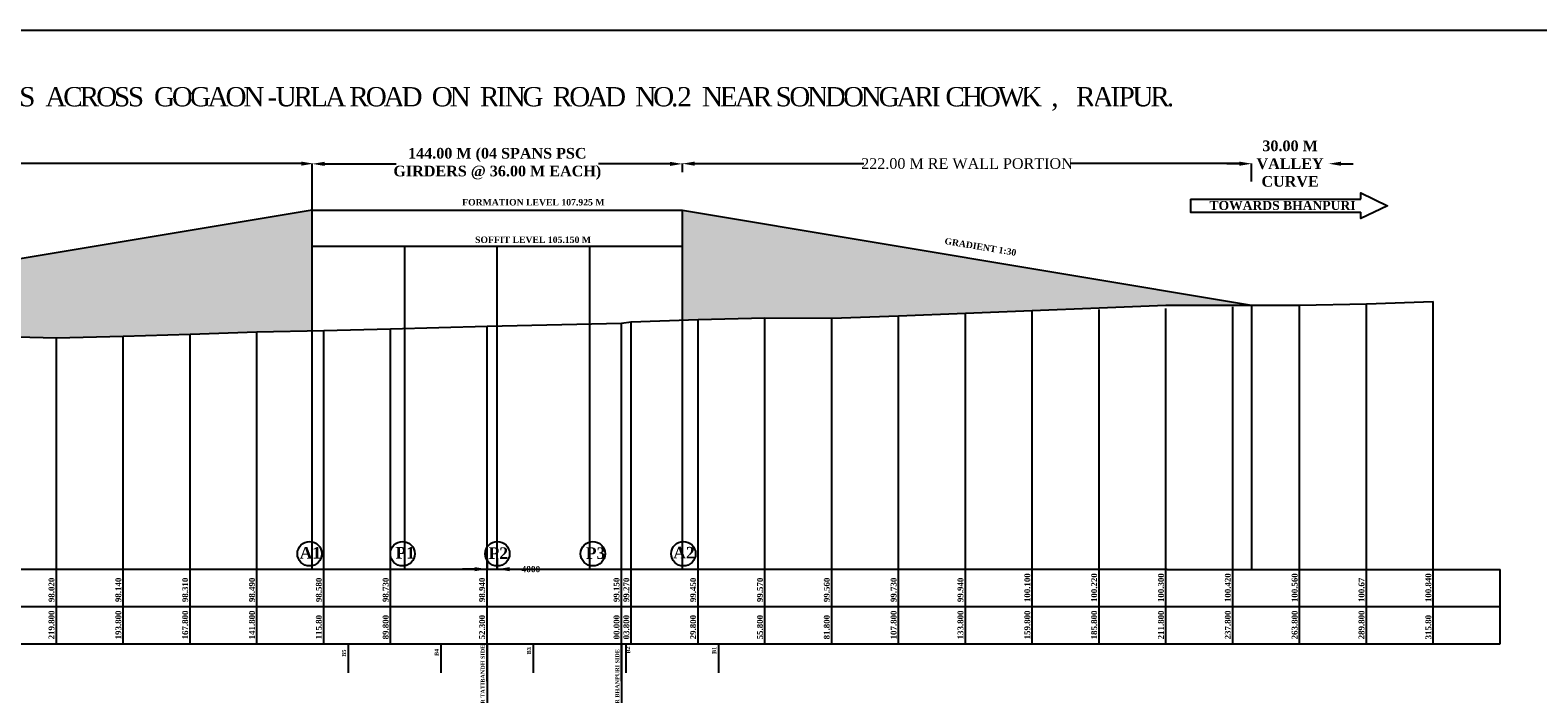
# Model space of a CAD drawing. Header units: inches. Extents: x -7742690772 to -3865980171, y -13316213144 to -6657882739.
# Tile 20 of 23: x -3867201152 to -3867083852, y -6658108954 to -6658057301. Entities that reach past the tile are written whole.
import ezdxf

# ---------------------------------------------------------------- set-up
doc = ezdxf.new("R2010")
doc.units = ezdxf.units.IN
doc.header["$MEASUREMENT"] = 0
doc.header["$PDMODE"] = 2
doc.header["$PDSIZE"] = 5
doc.layers.add('TEX', color=6, linetype='Continuous')
doc.styles.get("Standard").update_dxf_attribs({"font": 'timesbd.ttf', "height": 5})
doc.dimstyles.new('Annotative', dxfattribs={"dimscale": 0, "dimtxt": 0.18, "dimasz": 0.18, "dimexe": 0.18, "dimexo": 0.0625, "dimgap": 0.09, "dimtad": 0, "dimtih": 1, "dimtoh": 1, "dimdec": 4, "dimzin": 0, "dimdsep": 46, "dimtxsty": 'Standard', "dimcen": 0.09, "dimadec": 0, "dimazin": 0, "dimtfac": 1, "dimtdec": 4, "dimtofl": 0, "dimtmove": 0, "dimatfit": 3, "dimfxl": 1, "dimtolj": 1, "dimtzin": 0, "dimarcsym": 0})

# ---------------------------------------------------------------- blocks, each defined once
blk = doc.blocks.new('*D299')
at = {"color": 0, "linetype": 'Continuous', "lineweight": -2, "ltscale": 0.03, "transparency": 16777216}
for p, q in [((-3867179207.707866, -6658068417.322651), (-3867179207.707866, -6658067691.539965)), ((-3867178247.707866, -6658067708.819964), (-3867172685.540002, -6658067708.819964)), ((-3867151367.707861, -6658067708.819964), (-3867156929.875725, -6658067708.819964)), ((-3867150407.707861, -6658068350.993964), (-3867150407.707861, -6658067691.539965))]:
    blk.add_line(p, q, dxfattribs=at)
at = {"color": 0, "linetype": 'Continuous', "ltscale": 0.03, "transparency": 16777216}
for points in [[(-3867178247.707866, -6658067548.819964), (-3867178247.707866, -6658067868.819964), (-3867179207.707866, -6658067708.819964)], [(-3867151367.707861, -6658067548.819964), (-3867151367.707861, -6658067868.819964), (-3867150407.707861, -6658067708.819964)]]:
    blk.add_solid(points, dxfattribs=at)
at = {"layer": 'Defpoints', "color": 0, "linetype": 'Continuous', "ltscale": 0.03, "transparency": 16777216}
for p in [(-3867150407.707861, -6658067708.819964), (-3867179207.707866, -6658068423.322651), (-3867150407.707861, -6658068356.993964)]:
    blk.add_point(p, dxfattribs=at)
at = {"color": 0, "linetype": 'Continuous', "ltscale": 0.03, "transparency": 16777216, "insert": (-3867164807.707863, -6658067708.819964), "char_height": 288, "attachment_point": 5}
blk.add_mtext('\\A1;{\\H2.88x;144.00 M (04 SPANS PSC \\PGIRDERS @ 36.00 M EACH)}', dxfattribs=at)
blk = doc.blocks.new('*D300')
at = {"color": 0, "linetype": 'Continuous', "lineweight": -2, "ltscale": 0.03, "transparency": 16777216}
for p, q in [((-3867245687.707874, -6658069061.556963), (-3867245687.707874, -6658067674.25996)), ((-3867244727.707874, -6658067691.53996), (-3867220852.929585, -6658067691.53996)), ((-3867180064.027827, -6658067691.53996), (-3867203938.806116, -6658067691.53996)), ((-3867179104.027827, -6658067697.539958), (-3867179104.027827, -6658067708.81996))]:
    blk.add_line(p, q, dxfattribs=at)
at = {"color": 0, "linetype": 'Continuous', "ltscale": 0.03, "transparency": 16777216}
for points in [[(-3867244727.707874, -6658067531.53996), (-3867244727.707874, -6658067851.53996), (-3867245687.707874, -6658067691.53996)], [(-3867180064.027827, -6658067531.53996), (-3867180064.027827, -6658067851.53996), (-3867179104.027827, -6658067691.53996)]]:
    blk.add_solid(points, dxfattribs=at)
at = {"layer": 'Defpoints', "color": 0, "linetype": 'Continuous', "ltscale": 0.03, "transparency": 16777216}
for p in [(-3867245687.707874, -6658067691.53996), (-3867179104.027827, -6658067691.539958), (-3867245687.707874, -6658069067.556963)]:
    blk.add_point(p, dxfattribs=at)
at = {"color": 0, "linetype": 'Continuous', "ltscale": 0.03, "transparency": 16777216, "insert": (-3867212395.86785, -6658067691.53996), "char_height": 288, "attachment_point": 5}
blk.add_mtext('\\A1;{\\H2.88x;333.00 M RE WALL PORTION}', dxfattribs=at)
blk = doc.blocks.new('*D301')
at = {"color": 0, "linetype": 'Continuous', "lineweight": -2, "ltscale": 0.03, "transparency": 16777216}
for p, q in [((-3867150407.707861, -6658067697.539958), (-3867150407.707861, -6658067708.819965)), ((-3867149447.707861, -6658067691.539966), (-3867136299.849291, -6658067691.539966)), ((-3867107087.707866, -6658067691.539966), (-3867120235.566436, -6658067691.539966)), ((-3867106127.707866, -6658068385.094781), (-3867106127.707866, -6658067674.259966))]:
    blk.add_line(p, q, dxfattribs=at)
at = {"color": 0, "linetype": 'Continuous', "ltscale": 0.03, "transparency": 16777216}
for points in [[(-3867149447.707861, -6658067531.539966), (-3867149447.707861, -6658067851.539966), (-3867150407.707861, -6658067691.539966)], [(-3867107087.707866, -6658067531.539966), (-3867107087.707866, -6658067851.539966), (-3867106127.707866, -6658067691.539966)]]:
    blk.add_solid(points, dxfattribs=at)
at = {"layer": 'Defpoints', "color": 0, "linetype": 'Continuous', "ltscale": 0.03, "transparency": 16777216}
for p in [(-3867150407.707861, -6658067691.539958), (-3867106127.707866, -6658067691.539966), (-3867106127.707866, -6658068391.094781)]:
    blk.add_point(p, dxfattribs=at)
at = {"color": 0, "linetype": 'Continuous', "ltscale": 0.03, "transparency": 16777216, "insert": (-3867128267.707864, -6658067691.539966), "char_height": 288, "attachment_point": 5}
blk.add_mtext('\\A1;{\\fTimes New Roman|b0|i0|c0|p18;\\H2.88x;222.00 M RE WALL PORTION}', dxfattribs=at)
blk = doc.blocks.new('*D303')
at = {"color": 0, "linetype": 'Continuous', "lineweight": -2, "ltscale": 0.03, "transparency": 16777216}
for p, q in [((-3867107087.707866, -6658067696.983195), (-3867108047.707866, -6658067696.983195)), ((-3867106127.707866, -6658069077.604614), (-3867106127.707866, -6658067679.703196)), ((-3867100127.750895, -6658067690.983195), (-3867100127.750895, -6658067679.703196)), ((-3867099167.750895, -6658067696.983195), (-3867098207.750895, -6658067696.983195))]:
    blk.add_line(p, q, dxfattribs=at)
at = {"color": 0, "linetype": 'Continuous', "ltscale": 0.03, "transparency": 16777216}
for points in [[(-3867107087.707866, -6658067536.983195), (-3867107087.707866, -6658067856.983195), (-3867106127.707866, -6658067696.983195)], [(-3867099167.750895, -6658067536.983195), (-3867099167.750895, -6658067856.983195), (-3867100127.750895, -6658067696.983195)]]:
    blk.add_solid(points, dxfattribs=at)
at = {"layer": 'Defpoints', "color": 0, "linetype": 'Continuous', "ltscale": 0.03, "transparency": 16777216}
for p in [(-3867106127.707866, -6658067696.983195), (-3867100127.750895, -6658067696.983195), (-3867106127.707866, -6658069083.604614)]:
    blk.add_point(p, dxfattribs=at)
at = {"color": 0, "linetype": 'Continuous', "ltscale": 0.03, "transparency": 16777216, "insert": (-3867103127.729381, -6658067696.983195), "char_height": 288, "attachment_point": 5}
blk.add_mtext('\\A1;{\\H2.88x;30.00 M\\PVALLEY \\PCURVE}', dxfattribs=at)
blk = doc.blocks.new('*D304')
at = {"color": 0, "linetype": 'Continuous', "lineweight": -2, "ltscale": 0.03, "transparency": 16777216}
for p, q in [((-3867165607.707858, -6658098406.700892), (-3867165607.707858, -6658099266.602547)), ((-3867164807.707857, -6658098406.700893), (-3867164807.707857, -6658099266.602547)), ((-3867166567.707858, -6658099249.322547), (-3867167527.707858, -6658099249.322547)), ((-3867163847.707857, -6658099249.322547), (-3867162887.707857, -6658099249.322547))]:
    blk.add_line(p, q, dxfattribs=at)
at = {"color": 0, "linetype": 'Continuous', "ltscale": 0.03, "transparency": 16777216}
for points in [[(-3867166567.707858, -6658099089.322547), (-3867166567.707858, -6658099409.322547), (-3867165607.707858, -6658099249.322547)], [(-3867163847.707857, -6658099089.322547), (-3867163847.707857, -6658099409.322547), (-3867164807.707857, -6658099249.322547)]]:
    blk.add_solid(points, dxfattribs=at)
at = {"layer": 'Defpoints', "color": 0, "linetype": 'Continuous', "ltscale": 0.03, "transparency": 16777216}
for p in [(-3867165607.707858, -6658098400.700892), (-3867164807.707857, -6658098400.700893), (-3867164807.707857, -6658099249.322547)]:
    blk.add_point(p, dxfattribs=at)
at = {"color": 0, "linetype": 'Continuous', "ltscale": 0.03, "transparency": 16777216, "insert": (-3867162190.628551, -6658099249.322547), "char_height": 480, "attachment_point": 5}
blk.add_mtext('\\A1;4000', dxfattribs=at)

msp = doc.modelspace()

# ---------------------------------------------------------------- hatches: boundary and pattern name
at = {"ltscale": 20}
h = msp.add_hatch(dxfattribs=at)
h.set_pattern_fill('ANGLE', scale=5000)
h.set_pattern_definition([(0, (0, 2111.7), (0, 1375), [1000, -375]), (90, (0, 2111.7), (-1375, 8e-14), [1000, -375])])
h.paths.add_polyline_path([(-3867150407.707861, -6658071316.602542), (-3867150407.707861, -6658079858.833316), (-3867149187.707858, -6658079816.602547), (-3867143987.707858, -6658079696.602545), (-3867138787.707858, -6658079706.602545), (-3867133587.707858, -6658079536.602545), (-3867128387.707858, -6658079326.602544), (-3867123187.707858, -6658079116.602543), (-3867117987.707858, -6658078906.602542), (-3867112787.707858, -6658078696.602541), (-3867107587.707858, -6658078696.602541), (-3867106127.707862, -6658078696.602541)])
h.paths.add_polyline_path([(-3867179207.70786, -6658071316.602542), (-3867245687.707889, -6658082396.602547), (-3867240707.707858, -6658082396.602547), (-3867235507.707858, -6658082306.602547), (-3867230307.707858, -6658082066.602548), (-3867225107.707858, -6658081826.602549), (-3867219907.707858, -6658081426.602548), (-3867214707.707858, -6658080966.602547), (-3867209507.707858, -6658080966.602547), (-3867204307.707858, -6658081126.602546), (-3867199107.707858, -6658081246.602546), (-3867193907.707858, -6658081126.602547), (-3867188707.707858, -6658080956.602546), (-3867183507.707858, -6658080776.602546), (-3867179207.70786, -6658080702.17947)])

# ---------------------------------------------------------------- linework, layer by layer
for p, q in [((-3867179207.707866, -6658071316.602543), (-3867179207.707866, -6658067691.539958)), ((-3867179207.70786, -6658071316.602542), (-3867245687.707889, -6658082396.602547)), ((-3867150407.707861, -6658071316.602542), (-3867106127.707862, -6658078696.602541)), ((-3867107587.707858, -6658099266.602547), (-3867107587.707858, -6658078846.602547)), ((-3867106127.707867, -6658078696.602541), (-3867106127.707867, -6658099266.602544)), ((-3867102387.707858, -6658099266.602547), (-3867102387.707858, -6658078706.602547)), ((-3867097187.707858, -6658099266.602545), (-3867097187.707858, -6658078596.602545)), ((-3867091987.707858, -6658099266.602546), (-3867091987.707858, -6658078426.602546)), ((-3867154387.707858, -6658099266.602545), (-3867154387.707858, -6658079996.602545)), ((-3867149187.707858, -6658099266.602547), (-3867149187.707858, -6658079816.602547)), ((-3867143987.707858, -6658099266.602545), (-3867143987.707858, -6658079696.602545)), ((-3867138787.707858, -6658099266.602545), (-3867138787.707858, -6658079706.602545)), ((-3867133587.707858, -6658099266.602545), (-3867133587.707858, -6658079536.602545)), ((-3867128387.707858, -6658099266.602544), (-3867128387.707858, -6658079326.602544)), ((-3867123187.707858, -6658099266.602544), (-3867123187.707858, -6658079166.602544)), ((-3867117987.707858, -6658099266.602547), (-3867117987.707858, -6658079046.602547)), ((-3867112787.707858, -6658099266.602544), (-3867112787.707858, -6658078966.602544)), ((-3867193907.707858, -6658099266.602547), (-3867193907.707858, -6658081126.602547)), ((-3867188707.707858, -6658099266.602546), (-3867188707.707858, -6658080956.602546)), ((-3867183507.707858, -6658099266.602546), (-3867183507.707858, -6658080776.602546)), ((-3867178307.707858, -6658099266.602547), (-3867178307.707858, -6658080686.602547)), ((-3867173107.707858, -6658099266.602547), (-3867173107.707858, -6658080536.602547)), ((-3867165607.707858, -6658099266.602545), (-3867165607.707858, -6658080326.602545)), ((-3867164807.707858, -6658099266.602545), (-3867164807.707858, -6658080326.602545)), ((-3867155147.707858, -6658099266.602547), (-3867155147.707858, -6658080116.602547)), ((-3867199107.707858, -6658099266.602546), (-3867199107.707858, -6658081246.602546)), ((-3867179984.280359, -6658099272.102548), (-3867179984.280359, -6658099266.602546)), ((-3867112684.280357, -6658099266.602544), (-3867086787.707858, -6658099266.602545)), ((-3867259272.925455, -6658102167.315927), (-3867086787.707858, -6658102167.315927)), ((-3867112684.280358, -6658105068.029304), (-3867086787.707858, -6658105068.029305))]:
    msp.add_line(p, q, dxfattribs=at)
msp.add_line((-3867110878.803238, -6658070463.45729), (-3867097631.572647, -6658070463.45729))
at = {"color": 1, "ltscale": 20}
for p, q in [((-3867179207.70786, -6658099266.602544), (-3867179207.70786, -6658071316.602542)), ((-3867179207.70786, -6658071316.602543), (-3867150407.707861, -6658071316.602543)), ((-3867150407.70786, -6658099266.602544), (-3867150407.707861, -6658071316.602542)), ((-3867179207.70786, -6658074116.602544), (-3867150407.707861, -6658074116.602544)), ((-3867172007.70786, -6658099266.602543), (-3867172007.70786, -6658074116.602543)), ((-3867164807.707858, -6658099266.602545), (-3867164807.707858, -6658074116.602544)), ((-3867157607.707859, -6658099266.602545), (-3867157607.707859, -6658074116.602544))]:
    msp.add_line(p, q, dxfattribs=at)
at = {"linetype": 'Continuous', "ltscale": 0.6}
for p, q in [((-3867148845.031254, -6658099266.602545), (-3867233074.157661, -6658099266.602548)), ((-3867112684.280357, -6658099266.602544), (-3867233074.15766, -6658099266.602547)), ((-3867233074.157661, -6658105068.029305), (-3867112684.280358, -6658105068.029304))]:
    msp.add_line(p, q, dxfattribs=at)
at = {"linetype": 'Continuous'}
for p, q in [((-3867199107.707858, -6658105068.029305), (-3867199107.707858, -6658099266.602547)), ((-3867193907.707858, -6658105068.029305), (-3867193907.707858, -6658099266.602547)), ((-3867188707.707858, -6658105068.029305), (-3867188707.707858, -6658099266.602547)), ((-3867183507.707858, -6658105068.029305), (-3867183507.707858, -6658099266.602547)), ((-3867178307.707858, -6658105068.029305), (-3867178307.707858, -6658099266.602547)), ((-3867173107.707858, -6658105068.029305), (-3867173107.707858, -6658099266.602547)), ((-3867165607.707858, -6658107968.742683), (-3867165607.707858, -6658099266.602547)), ((-3867155147.707858, -6658107968.742683), (-3867155147.707858, -6658099266.602547)), ((-3867154387.707858, -6658105068.029305), (-3867154387.707858, -6658099266.602547)), ((-3867149187.707858, -6658105068.029305), (-3867149187.707858, -6658099266.602547)), ((-3867143987.707858, -6658105068.029305), (-3867143987.707858, -6658099266.602547)), ((-3867138787.707858, -6658105068.029305), (-3867138787.707858, -6658099266.602547)), ((-3867133587.707858, -6658105068.029305), (-3867133587.707858, -6658099266.602547)), ((-3867128387.707858, -6658105068.029305), (-3867128387.707858, -6658099266.602547)), ((-3867123187.707858, -6658105068.029305), (-3867123187.707858, -6658099266.602547)), ((-3867117987.707858, -6658105068.029305), (-3867117987.707858, -6658099266.602547)), ((-3867112787.707858, -6658105068.029305), (-3867112787.707858, -6658099266.602547)), ((-3867107587.707858, -6658105068.029305), (-3867107587.707858, -6658099266.602547)), ((-3867102387.707858, -6658105068.029305), (-3867102387.707858, -6658099266.602547)), ((-3867097187.707858, -6658105068.029305), (-3867097187.707858, -6658099266.602547)), ((-3867091987.707858, -6658105068.029305), (-3867091987.707858, -6658099266.602547)), ((-3867086787.707858, -6658105068.029305), (-3867086787.707858, -6658099266.602547))]:
    msp.add_line(p, q, dxfattribs=at)
at = {"color": 7, "ltscale": 20}
for p, q in [((-3867176407.70786, -6658105068.029305), (-3867176407.70786, -6658107305.831373)), ((-3867169207.707859, -6658105068.029305), (-3867169207.707859, -6658107305.831373)), ((-3867165607.707858, -6658105068.029305), (-3867165607.707858, -6658111303.665565)), ((-3867162007.707858, -6658105068.029304), (-3867162007.707858, -6658107305.831373)), ((-3867155147.707858, -6658105068.029305), (-3867155147.707858, -6658111303.665565)), ((-3867154807.707859, -6658105068.029305), (-3867154807.707859, -6658107305.831373)), ((-3867147607.70786, -6658105068.029305), (-3867147607.70786, -6658107305.831373))]:
    msp.add_line(p, q, dxfattribs=at)
at = {"ltscale": 20}
msp.add_lwpolyline([(-3867269366.672482, -6658057300.890121), (-3867057069.576999, -6658057300.890121), (-3867057069.576999, -6658179970.008903), (-3867269366.672482, -6658179970.008903)], close=True, dxfattribs=at)
for points in [[(-3867110878.803238, -6658070463.45729), (-3867110878.803238, -6658071463.45729), (-3867097631.572647, -6658071463.45729)], [(-3867097631.572647, -6658070463.45729), (-3867097631.572647, -6658069963.45729), (-3867095554.891006, -6658070963.45729), (-3867097631.572647, -6658071963.45729), (-3867097631.572647, -6658071463.45729)]]:
    msp.add_lwpolyline(points)
msp.add_lwpolyline([(-3867204307.707858, -6658081126.602546), (-3867199107.707858, -6658081246.602546), (-3867193907.707858, -6658081126.602547), (-3867188707.707858, -6658080956.602546), (-3867183507.707858, -6658080776.602546), (-3867178307.707858, -6658080686.602547), (-3867173107.707858, -6658080536.602547), (-3867165607.707858, -6658080326.602545), (-3867155147.707858, -6658080116.602547), (-3867154387.707858, -6658079996.602545), (-3867149187.707858, -6658079816.602547), (-3867143987.707858, -6658079696.602545), (-3867138787.707858, -6658079706.602545), (-3867133587.707858, -6658079536.602545), (-3867128387.707858, -6658079326.602544), (-3867123187.707858, -6658079116.602543), (-3867117987.707858, -6658078906.602542), (-3867112787.707858, -6658078696.602541), (-3867107587.707858, -6658078696.602541), (-3867102387.707858, -6658078696.602541), (-3867097187.707858, -6658078596.602545), (-3867091987.707858, -6658078426.602546)], dxfattribs=at)
for centre in [(-3867179408.946048, -6658098052.90832), (-3867172178.029732, -6658098052.90832), (-3867164798.639627, -6658098052.90832), (-3867157373.074514, -6658098052.90832), (-3867150329.332724, -6658098052.90832)]:
    msp.add_circle(centre, 949.917901, dxfattribs=at)

# ---------------------------------------------------------------- texts
msp.add_text('TOWARDS BHANPURI', height=700).set_placement((-3867109399.715469, -6658071293.267592))
at = {"linetype": 'Continuous', "ltscale": 0.03, "attachment_point": 1}
for s, width, insert, char_height in [('FORMATION LEVEL 107.925 M', 13372.6802516, (-3867167542.808175, -6658070444.301727), 500), ('SOFFIT LEVEL 105.150 M', 13372.6802516, (-3867166538.913478, -6658073363.280613), 500), ('A1', 1296.15996885, (-3867180177.430353, -6658097526.121446), 900), ('P1', 1296.15996885, (-3867172727.849257, -6658097526.121446), 900), ('P2', 1296.15996885, (-3867165480.218929, -6658097553.285239), 900), ('P3', 1296.15996885, (-3867157916.672617, -6658097553.28524), 900), ('A2', 1296.15996885, (-3867151117.472309, -6658097517.584252), 900)]:
    msp.add_mtext_dynamic_manual_height_columns(s, width=width, gutter_width=1250, heights=[0], dxfattribs=dict(at, insert=insert, char_height=char_height))
at = {"linetype": 'Continuous', "ltscale": 0.03, "insert": (-3867129959.600817, -6658073448.686609), "char_height": 500, "attachment_point": 1, "rotation": 350.5376777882}
msp.add_mtext_dynamic_manual_height_columns('GRADIENT 1:30', width=13372.6802516, gutter_width=1250, heights=[0], dxfattribs=at)
at = {"color": 0, "ltscale": 20, "char_height": 457.8514176, "attachment_point": 1, "rotation": 90}
for s, insert, width in [('98.020', (-3867199721.561434, -6658101814.877326), 3568.67590123), ('98.140', (-3867194521.561434, -6658101814.877326), 3568.67590123), ('98.310', (-3867189321.561434, -6658101814.877326), 3568.67590123), ('98.490', (-3867184121.561434, -6658101814.877326), 3568.67590123), ('98.580', (-3867178921.561434, -6658101814.877326), 3568.67590123), ('98.730', (-3867173721.561434, -6658101814.877326), 3568.67590123), ('98.940', (-3867166221.561434, -6658101814.877326), 2993.02999478), ('99.150', (-3867155761.561434, -6658101814.877326), 2993.02999478), ('99.270', (-3867155001.561434, -6658101814.877326), 2993.02999478), ('99.450', (-3867149801.561434, -6658101814.877326), 2993.02999478), ('99.570', (-3867144601.561434, -6658101814.877326), 2993.02999478), ('99.560', (-3867139401.561434, -6658101814.877326), 2993.02999478), ('99.730', (-3867134201.561434, -6658101814.877326), 2993.02999478), ('99.940', (-3867129001.561434, -6658101814.877326), 2993.02999478), ('100.100', (-3867123801.561434, -6658101814.877326), 2993.02999478), ('100.220', (-3867118601.561434, -6658101814.877326), 2993.02999478), ('100.300', (-3867113401.561434, -6658101814.877326), 2993.02999478), ('100.420', (-3867108201.561434, -6658101814.877326), 2993.02999478), ('100.560', (-3867103001.561434, -6658101814.877326), 2993.02999478), ('100.67', (-3867097801.561434, -6658101814.877326), 2993.02999478), ('100.840', (-3867092601.561434, -6658101814.877326), 2993.02999478)]:
    msp.add_mtext(s, dxfattribs=dict(at, insert=insert, width=width))
at = {"linetype": 'Continuous', "ltscale": 0.03, "char_height": 457.8514176, "width": 2993.02999478, "attachment_point": 1, "rotation": 90}
for s, insert in [('219.800', (-3867199721.561434, -6658104715.590705)), ('193.800', (-3867194521.561434, -6658104715.590705)), ('167.800', (-3867189321.561434, -6658104715.590705)), ('141.800', (-3867184121.561434, -6658104715.590705)), ('115.80', (-3867178921.561434, -6658104715.590705)), ('89.800', (-3867173721.561434, -6658104715.590705)), ('52.300', (-3867166221.561434, -6658104715.590705)), ('00.000', (-3867155761.561434, -6658104715.590705)), ('03.800', (-3867155001.561434, -6658104715.590705)), ('29.800', (-3867149801.561434, -6658104715.590705)), ('55.800', (-3867144601.561434, -6658104715.590705)), ('81.800', (-3867139401.561434, -6658104715.590705)), ('107.800', (-3867134201.561434, -6658104715.590705)), ('133.800', (-3867129001.561434, -6658104715.590705)), ('159.800', (-3867123801.561434, -6658104715.590705)), ('185.800', (-3867118601.561434, -6658104715.590705)), ('211.800', (-3867113401.561434, -6658104715.590705)), ('237.800', (-3867108201.561434, -6658104715.590705)), ('263.800', (-3867103001.561434, -6658104715.590705)), ('289.800', (-3867097801.561434, -6658104715.590705)), ('315.80', (-3867092601.561434, -6658104715.590705))]:
    msp.add_mtext(s, dxfattribs=dict(at, insert=insert))
at = {"color": 7, "ltscale": 20, "char_height": 312.5, "attachment_point": 1, "rotation": 90}
for s, width, insert in [('B5', 5991.00082302, (-3867176891.334106, -6658106065.262264)), ('B4', 5991.00082302, (-3867169691.334105, -6658106011.788053)), ('B3', 5991.00082302, (-3867162491.334104, -6658105878.156532)), ('B2', 5991.00082302, (-3867154782.944076, -6658105824.682321)), ('B1', 5991.00082302, (-3867148091.334106, -6658105851.365414)), ('DIVIDER TATIBANDH SIDE', 6309.99339533, (-3867166091.334104, -6658111440.338893)), ('DIVIDER BHANPURI SIDE', 5991.00082302, (-3867155631.334104, -6658111440.338894))]:
    msp.add_mtext_dynamic_manual_height_columns(s, width=width, gutter_width=1250, heights=[0], dxfattribs=dict(at, insert=insert))
at = {"layer": 'TEX', "insert": (-3867176544.178617, -6658061732.126918), "char_height": 1500, "width": 176551.54239229, "attachment_point": 2}
msp.add_mtext('{\\fTimes New Roman|b0|i0|c0|p18;\\T0.8;\\C0;PROPOSED  CONSTRUCTION  OF  OVERPASS  ACROSS  GOGAON -URLA ROAD  ON  RING  ROAD  NO.2  NEAR SONDONGARI CHOWK  ,   RAIPUR. }', dxfattribs=at)

# ---------------------------------------------------------------- dimensions: what is measured, and where the dimension line sits
at = {"linetype": 'Continuous', "ltscale": 0.03}
for base, p1, p2, text, picture, middle in [((-3867150407.707861, -6658067708.819964), (-3867179207.707866, -6658068423.322651), (-3867150407.707861, -6658068356.993964), '{\\H2.88x;144.00 M (04 SPANS PSC \\PGIRDERS @ 36.00 M EACH)}', '*D299', (-3867164807.707863, -6658067708.819964)), ((-3867245687.707874, -6658067691.53996), (-3867179104.027827, -6658067691.539958), (-3867245687.707874, -6658069067.556963), '{\\H2.88x;333.00 M RE WALL PORTION}', '*D300', (-3867212395.86785, -6658067691.53996)), ((-3867106127.707866, -6658067691.539966), (-3867150407.707861, -6658067691.539958), (-3867106127.707866, -6658068391.094781), '{\\fTimes New Roman|b0|i0|c0|p18;\\H2.88x;222.00 M RE WALL PORTION}', '*D301', (-3867128267.707864, -6658067691.539966)), ((-3867106127.707866, -6658067696.983195), (-3867100127.750895, -6658067696.983195), (-3867106127.707866, -6658069083.604614), '{\\H2.88x;30.00 M\\PVALLEY \\PCURVE}', '*D303', (-3867103127.729381, -6658067696.983195))]:
    dim = msp.add_linear_dim(base=base, p1=p1, p2=p2, text=text, dimstyle='Annotative', override={"dimscale": 0, "dimtxt": 20, "dimasz": 10, "dimtih": 0, "dimtoh": 0, "dimdec": 0, "dimcen": 2, "dimtdec": 0, "dimtix": 0, "dimtofl": 0, "dimtmove": 0, "dimatfit": 3, "dimfxl": 3600}, dxfattribs=at)
    dim.commit()
    dim.dimension.update_dxf_attribs({"geometry": picture, "text_midpoint": middle})
dim = msp.add_aligned_dim(p1=(-3867165607.707858, -6658098400.700892), p2=(-3867164807.707857, -6658098400.700893), distance=-848.621654, dimstyle='Annotative', override={"dimscale": 0, "dimtxt": 20, "dimasz": 10, "dimtih": 0, "dimtoh": 0, "dimdec": 0, "dimlfac": 5, "dimcen": 2, "dimtdec": 0, "dimtix": 0, "dimtofl": 0, "dimtmove": 0, "dimatfit": 3, "dimfxl": 3600}, dxfattribs=at)
dim.commit()
dim.dimension.update_dxf_attribs({"geometry": '*D304', "text_midpoint": (-3867162190.628551, -6658099249.322547)})

doc.saveas('drawing.dxf')
